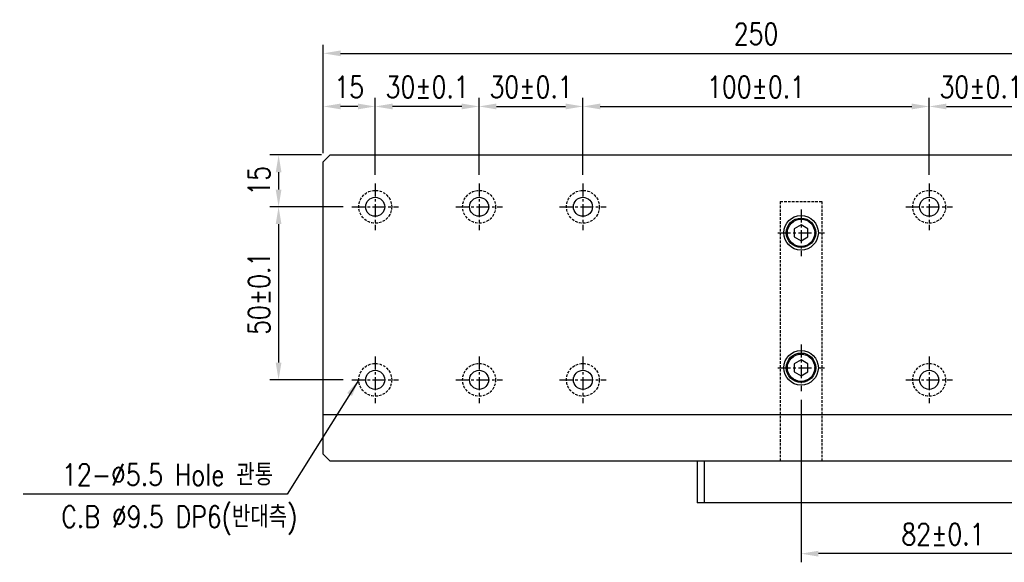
# Model space of a CAD drawing. Extents: x 2848 to 4001, y -7894 to -7084.
# Tile 3 of 5: x 3465 to 3749, y -7574 to -7417. Entities that reach past the tile are written whole.
import ezdxf

# ---------------------------------------------------------------- set-up
doc = ezdxf.new("R2010")
doc.units = 0
doc.header["$LTSCALE"] = 3
doc.linetypes.add('CENTER', pattern=[2, 1.25, -0.25, 0.25, -0.25])
doc.linetypes.add('HIDDEN', pattern=[0.375, 0.25, -0.125])
doc.layers.get('0').update_dxf_attribs({"linetype": 'CONTINUOUS'})
doc.layers.get('DEFPOINTS').update_dxf_attribs({"linetype": 'CONTINUOUS'})
for name, color, linetype in [('3', 4, 'CONTINUOUS'), ('CENTERLINE', 3, 'CENTER'), ('DIMENSION', 4, 'CONTINUOUS'), ('HIDDENLINE', 5, 'HIDDEN')]:
    doc.layers.add(name, color=color, linetype=linetype)
doc.styles.add('GHS', font='romans.shx', dxfattribs={"width": 0.8, "bigfont": 'ghs.shx'})
doc.dimstyles.new('ISO-25(x2.5)', dxfattribs={"dimscale": 2.5, "dimtxt": 2.5, "dimasz": 2, "dimexe": 1, "dimexo": 1, "dimgap": 1, "dimtad": 1, "dimdec": 4, "dimdsep": 46, "dimtxsty": 'GHS', "dimcen": 0, "dimclrd": 256, "dimclre": 256, "dimclrt": 9, "dimadec": 0, "dimazin": 0, "dimtfac": 1, "dimtdec": 4, "dimtmove": 0, "dimatfit": 3, "dimfxl": 0, "dimtolj": 1, "dimarcsym": 0})

# ---------------------------------------------------------------- blocks, each defined once
blk = doc.blocks.new('*D26')
at = {"layer": 'DEFPOINTS', "color": 0}
for p in [(3757.506240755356, -7441.995363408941), (3727.506240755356, -7464.245374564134), (3757.506240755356, -7464.245372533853)]:
    blk.add_point(p, dxfattribs=at)
at = {"layer": 'DIMENSION', "lineweight": -2}
for p, q in [((3727.506240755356, -7461.745374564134), (3727.506240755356, -7439.495363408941)), ((3757.506240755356, -7461.745372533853), (3757.506240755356, -7439.495363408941)), ((3732.506240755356, -7441.995363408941), (3752.506240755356, -7441.995363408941))]:
    blk.add_line(p, q, dxfattribs=at)
at = {"layer": 'DIMENSION'}
for points in [[(3732.506240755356, -7441.162030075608), (3732.506240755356, -7442.828696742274), (3727.506240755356, -7441.995363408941)], [(3752.506240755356, -7441.162030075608), (3752.506240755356, -7442.828696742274), (3757.506240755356, -7441.995363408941)]]:
    blk.add_solid(points, dxfattribs=at)
at = {"layer": 'DIMENSION', "color": 9, "insert": (3742.506240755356, -7436.370363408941), "char_height": 6.25, "attachment_point": 5, "style": 'GHS'}
blk.add_mtext('\\A1;30%%P0.1', dxfattribs=at)
blk = doc.blocks.new('*D25')
at = {"layer": 'DEFPOINTS', "color": 0}
for p in [(3727.506240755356, -7441.995363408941), (3627.506240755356, -7464.245372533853), (3727.506240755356, -7464.245374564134)]:
    blk.add_point(p, dxfattribs=at)
at = {"layer": 'DIMENSION', "lineweight": -2}
for p, q in [((3627.506240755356, -7461.745372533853), (3627.506240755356, -7439.495363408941)), ((3727.506240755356, -7461.745374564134), (3727.506240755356, -7439.495363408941)), ((3632.506240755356, -7441.995363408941), (3722.506240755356, -7441.995363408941))]:
    blk.add_line(p, q, dxfattribs=at)
at = {"layer": 'DIMENSION'}
for points in [[(3632.506240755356, -7441.162030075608), (3632.506240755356, -7442.828696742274), (3627.506240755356, -7441.995363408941)], [(3722.506240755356, -7441.162030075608), (3722.506240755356, -7442.828696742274), (3727.506240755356, -7441.995363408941)]]:
    blk.add_solid(points, dxfattribs=at)
at = {"layer": 'DIMENSION', "color": 9, "insert": (3677.506240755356, -7436.370363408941), "char_height": 6.25, "attachment_point": 5, "style": 'GHS'}
blk.add_mtext('\\A1;100%%P0.1', dxfattribs=at)
blk = doc.blocks.new('*D24')
at = {"layer": 'DEFPOINTS', "color": 0}
for p in [(3627.506240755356, -7441.995363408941), (3597.506240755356, -7464.245370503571), (3627.506240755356, -7464.245372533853)]:
    blk.add_point(p, dxfattribs=at)
at = {"layer": 'DIMENSION', "lineweight": -2}
for p, q in [((3597.506240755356, -7461.745370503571), (3597.506240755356, -7439.495363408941)), ((3627.506240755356, -7461.745372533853), (3627.506240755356, -7439.495363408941)), ((3602.506240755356, -7441.995363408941), (3622.506240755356, -7441.995363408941))]:
    blk.add_line(p, q, dxfattribs=at)
at = {"layer": 'DIMENSION'}
for points in [[(3602.506240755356, -7441.162030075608), (3602.506240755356, -7442.828696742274), (3597.506240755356, -7441.995363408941)], [(3622.506240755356, -7441.162030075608), (3622.506240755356, -7442.828696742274), (3627.506240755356, -7441.995363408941)]]:
    blk.add_solid(points, dxfattribs=at)
at = {"layer": 'DIMENSION', "color": 9, "insert": (3612.506240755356, -7436.370363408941), "char_height": 6.25, "attachment_point": 5, "style": 'GHS'}
blk.add_mtext('\\A1;30%%P0.1', dxfattribs=at)
blk = doc.blocks.new('*D46')
at = {"layer": 'DEFPOINTS', "color": 0}
for p in [(3690.506240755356, -7524.245372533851), (3772.506240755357, -7524.245372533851), (3690.506240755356, -7571.226970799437)]:
    blk.add_point(p, dxfattribs=at)
at = {"layer": 'DIMENSION', "lineweight": -2}
for p, q in [((3690.506240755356, -7526.745372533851), (3690.506240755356, -7573.726970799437)), ((3772.506240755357, -7526.745372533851), (3772.506240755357, -7573.726970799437)), ((3767.506240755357, -7571.226970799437), (3695.506240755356, -7571.226970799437))]:
    blk.add_line(p, q, dxfattribs=at)
at = {"layer": 'DIMENSION'}
for points in [[(3695.506240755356, -7570.393637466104), (3695.506240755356, -7572.06030413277), (3690.506240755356, -7571.226970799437)], [(3767.506240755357, -7570.393637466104), (3767.506240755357, -7572.06030413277), (3772.506240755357, -7571.226970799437)]]:
    blk.add_solid(points, dxfattribs=at)
at = {"layer": 'DIMENSION', "color": 9, "insert": (3731.506240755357, -7565.601970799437), "char_height": 6.25, "attachment_point": 5, "style": 'GHS'}
blk.add_mtext('\\A1;82%%P0.1', dxfattribs=at)
blk = doc.blocks.new('*D42')
at = {"layer": 'DEFPOINTS', "color": 0}
for p in [(3567.506240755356, -7441.995363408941), (3567.506240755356, -7464.245372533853), (3597.506240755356, -7464.245370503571)]:
    blk.add_point(p, dxfattribs=at)
at = {"layer": 'DIMENSION', "lineweight": -2}
for p, q in [((3567.506240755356, -7461.745372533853), (3567.506240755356, -7439.495363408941)), ((3597.506240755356, -7461.745370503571), (3597.506240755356, -7439.495363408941)), ((3592.506240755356, -7441.995363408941), (3572.506240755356, -7441.995363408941))]:
    blk.add_line(p, q, dxfattribs=at)
at = {"layer": 'DIMENSION'}
for points in [[(3572.506240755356, -7441.162030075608), (3572.506240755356, -7442.828696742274), (3567.506240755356, -7441.995363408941)], [(3592.506240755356, -7441.162030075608), (3592.506240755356, -7442.828696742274), (3597.506240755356, -7441.995363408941)]]:
    blk.add_solid(points, dxfattribs=at)
at = {"layer": 'DIMENSION', "color": 9, "insert": (3582.506240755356, -7436.370363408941), "char_height": 6.25, "attachment_point": 5, "style": 'GHS'}
blk.add_mtext('\\A1;30%%P0.1', dxfattribs=at)
blk = doc.blocks.new('*D41')
at = {"layer": 'DEFPOINTS', "color": 0}
for p in [(3552.506240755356, -7441.995363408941), (3552.506240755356, -7457.99536340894), (3567.506240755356, -7464.245372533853)]:
    blk.add_point(p, dxfattribs=at)
at = {"layer": 'DIMENSION', "lineweight": -2}
for p, q in [((3552.506240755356, -7455.49536340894), (3552.506240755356, -7439.495363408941)), ((3567.506240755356, -7461.745372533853), (3567.506240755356, -7439.495363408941)), ((3562.506240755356, -7441.995363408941), (3557.506240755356, -7441.995363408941))]:
    blk.add_line(p, q, dxfattribs=at)
at = {"layer": 'DIMENSION'}
for points in [[(3557.506240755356, -7441.162030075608), (3557.506240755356, -7442.828696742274), (3552.506240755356, -7441.995363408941)], [(3562.506240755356, -7441.162030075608), (3562.506240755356, -7442.828696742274), (3567.506240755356, -7441.995363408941)]]:
    blk.add_solid(points, dxfattribs=at)
at = {"layer": 'DIMENSION', "color": 9, "insert": (3560.006240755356, -7436.370363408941), "char_height": 6.25, "attachment_point": 5, "style": 'GHS'}
blk.add_mtext('\\A1;15', dxfattribs=at)
blk = doc.blocks.new('*D40')
at = {"layer": 'DEFPOINTS', "color": 0}
for p in [(3802.506240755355, -7426.646780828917), (3552.506240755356, -7457.99536340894), (3802.506240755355, -7457.99536340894)]:
    blk.add_point(p, dxfattribs=at)
at = {"layer": 'DIMENSION', "lineweight": -2}
for p, q in [((3552.506240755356, -7455.49536340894), (3552.506240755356, -7424.146780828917)), ((3802.506240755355, -7455.49536340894), (3802.506240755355, -7424.146780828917)), ((3557.506240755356, -7426.646780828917), (3797.506240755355, -7426.646780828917))]:
    blk.add_line(p, q, dxfattribs=at)
at = {"layer": 'DIMENSION'}
for points in [[(3557.506240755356, -7425.813447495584), (3557.506240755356, -7427.48011416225), (3552.506240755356, -7426.646780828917)], [(3797.506240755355, -7425.813447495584), (3797.506240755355, -7427.48011416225), (3802.506240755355, -7426.646780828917)]]:
    blk.add_solid(points, dxfattribs=at)
at = {"layer": 'DIMENSION', "color": 9, "insert": (3677.506240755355, -7421.021780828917), "char_height": 6.25, "attachment_point": 5, "style": 'GHS'}
blk.add_mtext('\\A1;250', dxfattribs=at)
blk = doc.blocks.new('*D39')
at = {"layer": 'DEFPOINTS', "color": 0}
for p in [(3554.506240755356, -7455.99536340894), (3539.597370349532, -7470.995372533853), (3560.756240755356, -7470.995372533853)]:
    blk.add_point(p, dxfattribs=at)
at = {"layer": 'DIMENSION', "lineweight": -2}
for p, q in [((3552.006240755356, -7455.99536340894), (3537.097370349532, -7455.99536340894)), ((3539.597370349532, -7460.99536340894), (3539.597370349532, -7465.995372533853)), ((3558.256240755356, -7470.995372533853), (3537.097370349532, -7470.995372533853))]:
    blk.add_line(p, q, dxfattribs=at)
at = {"layer": 'DIMENSION'}
for points in [[(3538.764037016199, -7460.99536340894), (3540.430703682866, -7460.99536340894), (3539.597370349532, -7455.99536340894)], [(3538.764037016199, -7465.995372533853), (3540.430703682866, -7465.995372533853), (3539.597370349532, -7470.995372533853)]]:
    blk.add_solid(points, dxfattribs=at)
at = {"layer": 'DIMENSION', "color": 9, "insert": (3533.972370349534, -7463.495367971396), "char_height": 6.25, "attachment_point": 5, "rotation": 90, "style": 'GHS'}
blk.add_mtext('\\A1;15', dxfattribs=at)
blk = doc.blocks.new('*D38')
at = {"layer": 'DEFPOINTS', "color": 0}
for p in [(3560.756240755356, -7470.995372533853), (3539.597370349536, -7520.995374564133), (3560.756240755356, -7520.995374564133)]:
    blk.add_point(p, dxfattribs=at)
at = {"layer": 'DIMENSION', "lineweight": -2}
for p, q in [((3558.256240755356, -7470.995372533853), (3537.097370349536, -7470.995372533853)), ((3539.597370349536, -7475.995372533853), (3539.597370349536, -7515.995374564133)), ((3558.256240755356, -7520.995374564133), (3537.097370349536, -7520.995374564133))]:
    blk.add_line(p, q, dxfattribs=at)
at = {"layer": 'DIMENSION'}
for points in [[(3538.764037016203, -7475.995372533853), (3540.43070368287, -7475.995372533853), (3539.597370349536, -7470.995372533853)], [(3538.764037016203, -7515.995374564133), (3540.43070368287, -7515.995374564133), (3539.597370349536, -7520.995374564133)]]:
    blk.add_solid(points, dxfattribs=at)
at = {"layer": 'DIMENSION', "color": 9, "insert": (3533.972370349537, -7495.995373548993), "char_height": 6.25, "attachment_point": 5, "rotation": 90, "style": 'GHS'}
blk.add_mtext('\\A1;50%%P0.1', dxfattribs=at)

msp = doc.modelspace()

# ---------------------------------------------------------------- linework, layer by layer
for p, q in [((3554.506240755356, -7455.99536340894), (3552.506240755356, -7457.99536340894)), ((3554.506240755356, -7455.99536340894), (3800.506240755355, -7455.99536340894)), ((3552.506240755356, -7542.495372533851), (3552.506240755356, -7457.99536340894)), ((3690.506240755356, -7476.185932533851), (3688.506240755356, -7477.340572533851)), ((3692.506240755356, -7477.340572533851), (3690.506240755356, -7476.185932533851)), ((3688.506240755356, -7477.340572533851), (3688.506240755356, -7479.650172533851)), ((3688.506240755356, -7479.650172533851), (3690.506240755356, -7480.804812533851)), ((3690.506240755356, -7480.804812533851), (3692.506240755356, -7479.650172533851)), ((3692.506240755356, -7479.650172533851), (3692.506240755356, -7477.340572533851)), ((3690.506240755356, -7515.185932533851), (3688.506240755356, -7516.340572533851)), ((3688.506240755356, -7516.340572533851), (3688.506240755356, -7518.650172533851)), ((3692.506240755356, -7516.340572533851), (3690.506240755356, -7515.185932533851)), ((3692.506240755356, -7518.650172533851), (3692.506240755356, -7516.340572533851)), ((3688.506240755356, -7518.650172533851), (3690.506240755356, -7519.804812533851)), ((3690.506240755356, -7519.804812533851), (3692.506240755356, -7518.650172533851)), ((3552.506240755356, -7530.995372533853), (3802.506240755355, -7530.995372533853)), ((3552.506240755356, -7542.495372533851), (3554.506240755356, -7544.495372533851)), ((3802.506240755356, -7544.495372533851), (3554.506240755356, -7544.495372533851)), ((3660.506240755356, -7544.495372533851), (3660.506240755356, -7556.495372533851)), ((3662.506240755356, -7544.495372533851), (3662.506240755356, -7556.495372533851)), ((3802.506240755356, -7556.495372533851), (3660.506240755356, -7556.495372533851))]:
    msp.add_line(p, q)
for centre, radius in [((3567.506240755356, -7470.995372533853), 2.75), ((3597.506240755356, -7470.995370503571), 2.75), ((3627.506240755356, -7470.995372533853), 2.75), ((3727.506240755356, -7470.995374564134), 2.75), ((3690.506240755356, -7478.495372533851), 5), ((3690.506240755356, -7478.495372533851), 4.25), ((3690.506240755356, -7517.495372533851), 5), ((3690.506240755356, -7517.495372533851), 4.25), ((3567.506240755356, -7520.995374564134), 2.75), ((3597.506240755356, -7520.995374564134), 2.75), ((3627.506240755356, -7520.995372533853), 2.75), ((3727.506240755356, -7520.995372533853), 2.75)]:
    msp.add_circle(centre, radius)
at = {"layer": '3'}
for centre in [(3690.506240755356, -7478.495372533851), (3690.506240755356, -7517.495372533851)]:
    msp.add_circle(centre, 3.95, dxfattribs=at)
at = {"layer": 'CENTERLINE'}
for p, q in [((3567.506240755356, -7464.245372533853), (3567.506240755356, -7477.745372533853)), ((3597.506240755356, -7464.245370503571), (3597.506240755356, -7477.745370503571)), ((3627.506240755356, -7464.245372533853), (3627.506240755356, -7477.745372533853)), ((3727.506240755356, -7464.245374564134), (3727.506240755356, -7477.745374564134)), ((3560.756240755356, -7470.995372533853), (3574.256240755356, -7470.995372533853)), ((3590.756240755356, -7470.995370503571), (3604.256240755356, -7470.995370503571)), ((3620.756240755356, -7470.995372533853), (3634.256240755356, -7470.995372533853)), ((3720.756240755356, -7470.995374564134), (3734.256240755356, -7470.995374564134)), ((3690.506240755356, -7471.745372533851), (3690.506240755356, -7485.245372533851)), ((3683.756240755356, -7478.495372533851), (3697.256240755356, -7478.495372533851)), ((3690.506240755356, -7510.745372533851), (3690.506240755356, -7524.245372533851)), ((3567.506240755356, -7514.245374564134), (3567.506240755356, -7527.745374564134)), ((3597.506240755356, -7514.245374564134), (3597.506240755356, -7527.745374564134)), ((3627.506240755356, -7514.245372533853), (3627.506240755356, -7527.745372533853)), ((3727.506240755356, -7514.245372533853), (3727.506240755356, -7527.745372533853)), ((3683.756240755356, -7517.495372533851), (3697.256240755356, -7517.495372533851)), ((3560.756240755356, -7520.995374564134), (3574.256240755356, -7520.995374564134)), ((3590.756240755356, -7520.995374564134), (3604.256240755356, -7520.995374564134)), ((3620.756240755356, -7520.995372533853), (3634.256240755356, -7520.995372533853)), ((3720.756240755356, -7520.995372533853), (3734.256240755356, -7520.995372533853))]:
    msp.add_line(p, q, dxfattribs=at)
at = {"layer": 'HIDDENLINE'}
for p, q in [((3684.506240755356, -7469.495372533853), (3696.506240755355, -7469.495372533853)), ((3684.506240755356, -7469.495372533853), (3684.506240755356, -7544.495372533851)), ((3696.506240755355, -7469.495372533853), (3696.506240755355, -7544.495372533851))]:
    msp.add_line(p, q, dxfattribs=at)
for centre in [(3567.506240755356, -7470.995372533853), (3597.506240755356, -7470.995370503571), (3627.506240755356, -7470.995372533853), (3727.506240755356, -7470.995374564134), (3567.506240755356, -7520.995374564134), (3597.506240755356, -7520.995374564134), (3627.506240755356, -7520.995372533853), (3727.506240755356, -7520.995372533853)]:
    msp.add_circle(centre, 4.75, dxfattribs=at)

# ---------------------------------------------------------------- texts
at = {"layer": 'DIMENSION', "color": 9, "char_height": 6.25, "attachment_point": 9, "style": 'GHS'}
for s, insert in [('12-%%c5.5 Hole 관통', (3537.992384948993, -7551.537135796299)), ('C.B %%c9.5 DP6(반대측)', (3545.001323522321, -7565.783203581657))]:
    msp.add_mtext(s, dxfattribs=dict(at, insert=insert))

# ---------------------------------------------------------------- dimensions: what is measured, and where the dimension line sits
at = {"layer": 'DIMENSION'}
for base, p1, p2, picture, middle in [((3802.506240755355, -7426.646780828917), (3552.506240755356, -7457.99536340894), (3802.506240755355, -7457.99536340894), '*D40', (3677.506240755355, -7421.021780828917)), ((3552.506240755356, -7441.995363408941), (3567.506240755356, -7464.245372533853), (3552.506240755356, -7457.99536340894), '*D41', (3560.006240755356, -7436.370363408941))]:
    dim = msp.add_linear_dim(base=base, p1=p1, p2=p2, dimstyle='ISO-25(x2.5)', dxfattribs=at)
    dim.commit()
    dim.dimension.update_dxf_attribs({"geometry": picture, "text_midpoint": middle})
for base, p1, p2, picture, middle in [((3567.506240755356, -7441.995363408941), (3597.506240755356, -7464.245370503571), (3567.506240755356, -7464.245372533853), '*D42', (3582.506240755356, -7436.370363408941)), ((3727.506240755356, -7441.995363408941), (3627.506240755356, -7464.245372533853), (3727.506240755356, -7464.245374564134), '*D25', (3677.506240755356, -7436.370363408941)), ((3757.506240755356, -7441.995363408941), (3727.506240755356, -7464.245374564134), (3757.506240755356, -7464.245372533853), '*D26', (3742.506240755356, -7436.370363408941)), ((3690.506240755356, -7571.226970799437), (3772.506240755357, -7524.245372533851), (3690.506240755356, -7524.245372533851), '*D46', (3731.506240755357, -7565.601970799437))]:
    dim = msp.add_linear_dim(base=base, p1=p1, p2=p2, text='<>%%P0.1', dimstyle='ISO-25(x2.5)', dxfattribs=at)
    dim.commit()
    dim.dimension.update_dxf_attribs({"geometry": picture, "text_midpoint": middle})
dim = msp.add_linear_dim(base=(3627.506240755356, -7441.995363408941), p1=(3597.506240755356, -7464.245370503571), p2=(3627.506240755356, -7464.245372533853), text='<>%%P0.1', dimstyle='ISO-25(x2.5)', override={"dimgap": 1, "dimtol": 0, "dimlim": 0, "dimtp": 0.1, "dimtm": 0.1}, dxfattribs=at)
dim.commit()
dim.dimension.update_dxf_attribs({"geometry": '*D24', "text_midpoint": (3612.506240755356, -7436.370363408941)})
dim = msp.add_linear_dim(base=(3539.597370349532, -7470.995372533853), p1=(3554.506240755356, -7455.99536340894), p2=(3560.756240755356, -7470.995372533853), angle=90, dimstyle='ISO-25(x2.5)', dxfattribs=at)
dim.commit()
dim.dimension.update_dxf_attribs({"geometry": '*D39', "text_midpoint": (3539.597370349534, -7463.495367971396), "dimtype": 160})
dim = msp.add_linear_dim(base=(3539.597370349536, -7520.995374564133), p1=(3560.756240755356, -7470.995372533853), p2=(3560.756240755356, -7520.995374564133), angle=90, text='<>%%P0.1', dimstyle='ISO-25(x2.5)', dxfattribs=at)
dim.commit()
dim.dimension.update_dxf_attribs({"geometry": '*D38', "text_midpoint": (3539.597370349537, -7495.995373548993), "dimtype": 160})

# ---------------------------------------------------------------- leaders
at = {"layer": 'DIMENSION', "annotation_type": 0, "has_hookline": 1, "hookline_direction": 1, "text_width": 68.83333333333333}
msp.add_leader([(3562.756240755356, -7520.995374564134), (3542.099680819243, -7554.037135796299), (3537.099680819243, -7554.037135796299)], dimstyle='ISO-25(x2.5)', override={"dimgap": 1, "dimtad": 1}, dxfattribs=at)

doc.saveas('drawing.dxf')
